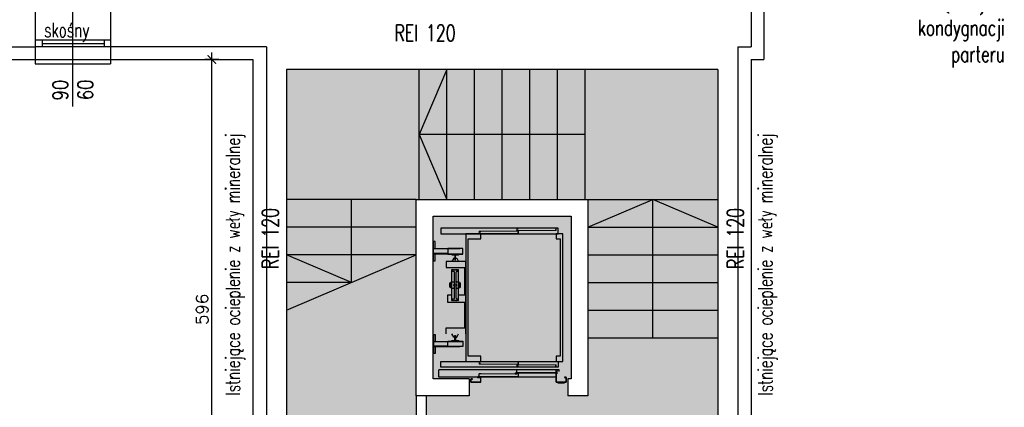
# Model space of a CAD drawing. Header units: millimetres. Extents: x 31969 to 285678, y -69766 to -1123.
# Tile 90 of 161: x 142723 to 143898, y -11090 to -10628. Entities that reach past the tile are written whole.
import ezdxf
from ezdxf.enums import TextEntityAlignment as Align
from ezdxf.lldxf.tags import DXFTag

# ---------------------------------------------------------------- set-up
doc = ezdxf.new("R2010")
doc.units = ezdxf.units.MM
for name, color, linetype in [('a-biblioteka', 251, 'Continuous'), ('a-izolacja 1', 3, 'Continuous'), ('a-opis 1', 3, 'Continuous'), ('a-opis 3', 15, 'Continuous'), ('a-opis stolarki 1', 3, 'Continuous'), ('a-schody', 3, 'Continuous'), ('a-stolarka okienna', 3, 'Continuous'), ('a-szkło', 4, 'Continuous'), ('a-szraf', 252, 'Continuous'), ('a-wymiary', 11, 'Continuous'), ('a-ściany istniejące murowane', 6, 'Continuous')]:
    doc.layers.add(name, color=color, linetype=linetype)
doc.styles.add('MAREK', font='simplex.shx')
doc.styles.add('RS01507', font='romans.shx', dxfattribs={"width": 0.7, "height": 0.15})
doc.styles.add('WYMIAR', font='romans.shx', dxfattribs={"width": 0.8})
tags = doc.linetypes.add('DASHED', pattern=[0.75, 0.5, -0.25]).pattern_tags.tags
tags[6:7] = [DXFTag(74, 4), DXFTag(75, 0), DXFTag(340, '0'), DXFTag(46, 1.0), DXFTag(50, 0.0), DXFTag(44, 0.0), DXFTag(45, 0.0)]
tags[4:5] = [DXFTag(74, 4), DXFTag(75, 0), DXFTag(340, '0'), DXFTag(46, 1.0), DXFTag(50, 0.0), DXFTag(44, 0.0), DXFTag(45, 0.0)]
doc.dimstyles.new('MAREK', dxfattribs={"dimscale": 0.85, "dimtxt": 17, "dimasz": 12, "dimexe": 10, "dimexo": 0.625, "dimgap": 5, "dimtad": 1, "dimdec": 1, "dimdsep": 46, "dimtxsty": 'MAREK', "dimblk1": 'ARCHTICK', "dimblk2": 'ARCHTICK', "dimsah": 1, "dimcen": 2.5, "dimdle": 10, "dimadec": 0, "dimazin": 0, "dimtfac": 1, "dimtdec": 1, "dimtmove": 1, "dimatfit": 3, "dimldrblk": 'ARCHTICK', "dimfxl": 0, "dimtolj": 1, "dimtzin": 0, "dimarcsym": 0})

# ---------------------------------------------------------------- blocks, each defined once
blk = doc.blocks.new('_ARCHTICK')
at = {"color": 0, "linetype": 'ByBlock', "const_width": 0.15}
blk.add_lwpolyline([(-0.5, -0.5), (0.5, 0.5)], dxfattribs=at)
blk = doc.blocks.new('*D46')
at = {"layer": 'a-wymiary', "color": 0, "lineweight": -2, "ltscale": 100}
for p, q in [((142960.4, -10675.1), (142943.4, -10675.1)), ((142951.9, -11279.6), (142951.9, -10666.6)), ((142960.4, -11271.1), (142943.4, -11271.1))]:
    blk.add_line(p, q, dxfattribs=at)
at = {"layer": 'DEFPOINTS', "color": 0, "ltscale": 100}
for p in [(142951.9, -10675.1), (143001.1, -10675.1), (143001.1, -11271.1)]:
    blk.add_point(p, dxfattribs=at)
at = {"layer": 'a-wymiary', "color": 0, "lineweight": -2, "ltscale": 100, "xscale": 10.2, "yscale": 10.2, "zscale": 10.2}
for p, rotation in [((142951.9, -10675.1), 90), ((142951.9, -11271.1), 270)]:
    blk.add_blockref('_ARCHTICK', p, dxfattribs=dict(at, rotation=rotation))
at = {"layer": 'a-wymiary', "color": 0, "ltscale": 100, "insert": (142940.4, -10973.1), "char_height": 14.45, "attachment_point": 5, "rotation": 90, "style": 'MAREK'}
blk.add_mtext('\\A1;596', dxfattribs=at)

msp = doc.modelspace()

# ---------------------------------------------------------------- hatches: boundary and pattern name
at = {"layer": 'a-szraf', "ltscale": 30}
h = msp.add_hatch(dxfattribs=at)
h.set_pattern_fill('DOTS', color=256, scale=3)
h.set_pattern_definition([(0, (0, -3342.232), (2.38125, 4.7625), [0, -4.7625])])
h.paths.add_polyline_path([(143588.07, -11271.1), (143334.07, -11271.1), (143334.07, -11433.1), (143588.07, -11433.1)])
h.paths.add_polyline_path([(143536.07, -11231.1), (143386.07, -11231.1), (143386.07, -11271.1), (143536.07, -11271.1)])
h.paths.add_polyline_path([(143556.07, -10842.1), (143401.07, -10842.1), (143401.07, -11231.1), (143536.07, -11231.1), (143556.07, -11231.1)])
h.paths.add_polyline_path([(143377.07, -11056.1), (143259.07, -11056.1), (143259.07, -11076.1), (143377.07, -11076.1)])
h.paths.add_polyline_path([(143381.07, -10862.1), (143216.07, -10862.1), (143216.07, -11056.1), (143381.07, -11056.1)])
h.paths.add_polyline_path([(143196.07, -10842.1), (143041.07, -10842.1), (143041.07, -11076.1), (143196.07, -11076.1)])
h.paths.add_polyline_path([(143556.07, -10687.1), (143041.07, -10687.1), (143041.07, -10842.1), (143196.07, -10842.1), (143556.07, -10842.1)])
h.paths.add_polyline_path([(143208.07, -11076.1), (143208.07, -11111.1), (143196.07, -11111.1), (143196.07, -11076.1), (143041.07, -11076.1), (143041.07, -11231.1), (143401.07, -11231.1), (143401.07, -11076.1)])

# ---------------------------------------------------------------- linework, layer by layer
at = {"layer": 'a-biblioteka'}
for p, q in [((143365.57, -10876.1), (143225.57, -10876.1)), ((143225.57, -10876.1), (143225.57, -10883.1)), ((143225.57, -10883.1), (143365.57, -10883.1)), ((143365.57, -10883.1), (143365.57, -10876.1)), ((143216.07, -10892.27), (143216.57, -10892.27)), ((143216.57, -10915.27), (143216.57, -10892.27)), ((143218.67, -10892.27), (143216.57, -10892.27)), ((143218.67, -10900.67), (143218.67, -10892.27)), ((143218.67, -10915.27), (143218.67, -10906.87)), ((143251.57, -10900.67), (143233.57, -10900.67)), ((143233.57, -10900.67), (143233.57, -10907.27)), ((143233.57, -10906.87), (143251.57, -10906.87)), ((143233.57, -10907.27), (143242.57, -10907.27)), ((143242.57, -10907.27), (143251.57, -10907.27)), ((143251.57, -10907.27), (143251.57, -10900.67)), ((143216.07, -10915.27), (143216.57, -10915.27)), ((143216.57, -10915.27), (143218.67, -10915.27)), ((143240.77, -10912.05), (143238.57, -10916.05)), ((143242.12, -10912.05), (143240.77, -10912.05)), ((143243.02, -10912.05), (143244.37, -10912.05)), ((143244.37, -10912.05), (143246.57, -10916.05)), ((143216.07, -11002.92), (143216.57, -11002.92)), ((143216.57, -11002.92), (143216.57, -11025.92)), ((143216.57, -11002.92), (143218.67, -11002.92)), ((143218.67, -11002.92), (143218.67, -11011.32)), ((143240.77, -11006.15), (143238.57, -11002.15)), ((143244.37, -11006.15), (143246.57, -11002.15)), ((143233.57, -11017.52), (143233.57, -11010.92)), ((143233.57, -11010.92), (143242.57, -11010.92)), ((143233.57, -11011.32), (143251.57, -11011.32)), ((143242.12, -11006.15), (143240.77, -11006.15)), ((143242.57, -11010.92), (143251.57, -11010.92)), ((143243.02, -11006.15), (143244.37, -11006.15)), ((143251.57, -11010.92), (143251.57, -11017.52)), ((143216.07, -11025.92), (143216.57, -11025.92)), ((143218.67, -11025.92), (143216.57, -11025.92)), ((143218.67, -11017.52), (143218.67, -11025.92)), ((143251.57, -11017.52), (143233.57, -11017.52)), ((143225.57, -11042.1), (143225.57, -11035.1)), ((143225.57, -11035.1), (143365.57, -11035.1)), ((143365.57, -11035.1), (143365.57, -11042.1)), ((143366.5, -11045.1), (143223.07, -11045.1)), ((143223.07, -11054.1), (143223.07, -11045.1)), ((143365.57, -11042.1), (143225.57, -11042.1)), ((143271.24, -11053.46), (143271.24, -11049.89)), ((143316.24, -11048.96), (143316.24, -11045.39)), ((143362.85, -11048.96), (143316.24, -11048.96)), ((143317.85, -11049.89), (143317.85, -11053.46)), ((143362.85, -11045.39), (143362.85, -11048.96)), ((143363.07, -11054.1), (143223.07, -11054.1)), ((143317.85, -11053.46), (143271.24, -11053.46))]:
    msp.add_line(p, q, dxfattribs=at)
at = {"layer": 'a-biblioteka', "linetype": 'Continuous', "lineweight": 15}
for p, q in [((143271.07, -10882.6), (143271.07, -10880.9)), ((143271.07, -10880.9), (143272.27, -10880.9)), ((143318.07, -10882.6), (143271.07, -10882.6)), ((143272.27, -10881.02), (143271.19, -10881.02)), ((143271.19, -10881.02), (143271.19, -10882.48)), ((143271.19, -10882.48), (143317.95, -10882.48)), ((143317.87, -10879.82), (143271.31, -10879.82)), ((143271.31, -10879.82), (143271.31, -10880.8)), ((143271.31, -10880.8), (143272.7, -10880.8)), ((143271.31, -10881.12), (143271.31, -10882.42)), ((143272.7, -10881.12), (143271.31, -10881.12)), ((143271.31, -10882.42), (143317.87, -10882.42)), ((143272.27, -10880.9), (143272.27, -10881.02)), ((143272.7, -10880.8), (143272.7, -10881.12)), ((143315.17, -10879.72), (143315.17, -10879.6)), ((143315.17, -10879.6), (143318.07, -10879.6)), ((143317.95, -10879.72), (143315.17, -10879.72)), ((143317.27, -10877.4), (143316.07, -10877.4)), ((143316.07, -10877.4), (143316.07, -10879.1)), ((143316.07, -10879.1), (143363.07, -10879.1)), ((143316.19, -10878.98), (143316.19, -10877.52)), ((143316.19, -10877.52), (143317.27, -10877.52)), ((143362.95, -10878.98), (143316.19, -10878.98)), ((143316.31, -10877.3), (143316.31, -10876.32)), ((143316.31, -10876.32), (143362.87, -10876.32)), ((143317.7, -10877.3), (143316.31, -10877.3)), ((143316.31, -10877.62), (143317.7, -10877.62)), ((143316.31, -10878.92), (143316.31, -10877.62)), ((143362.87, -10878.92), (143316.31, -10878.92)), ((143317.18, -10880.98), (143317.87, -10880.98)), ((143317.18, -10881.46), (143317.18, -10880.98)), ((143317.87, -10881.46), (143317.18, -10881.46)), ((143317.27, -10877.52), (143317.27, -10877.4)), ((143317.7, -10877.62), (143317.7, -10877.3)), ((143317.87, -10880.98), (143317.87, -10879.82)), ((143317.87, -10882.42), (143317.87, -10881.46)), ((143317.95, -10882.48), (143317.95, -10879.72)), ((143318.04, -10879.6), (143318.07, -10879.6)), ((143318.07, -10882.6), (143318.07, -10879.6)), ((143318.07, -10879.6), (143318.07, -10882.6)), ((143363.07, -10876.1), (143360.17, -10876.1)), ((143360.17, -10876.1), (143360.17, -10876.22)), ((143360.17, -10876.22), (143362.95, -10876.22)), ((143362.18, -10877.48), (143362.18, -10877.96)), ((143362.87, -10877.48), (143362.18, -10877.48)), ((143362.18, -10877.96), (143362.87, -10877.96)), ((143362.87, -10876.32), (143362.87, -10877.48)), ((143362.87, -10877.96), (143362.87, -10878.92)), ((143362.95, -10876.22), (143362.95, -10878.98)), ((143363.07, -10876.1), (143363.04, -10876.1)), ((143363.07, -10879.1), (143363.07, -10876.1)), ((143363.07, -10876.1), (143363.07, -10879.1)), ((143318.07, -11035.6), (143271.07, -11035.6)), ((143271.07, -11035.6), (143271.07, -11037.3)), ((143271.07, -11037.3), (143272.27, -11037.3)), ((143271.19, -11037.18), (143271.19, -11035.72)), ((143271.19, -11035.72), (143317.95, -11035.72)), ((143272.27, -11037.18), (143271.19, -11037.18)), ((143271.31, -11035.77), (143317.87, -11035.77)), ((143271.31, -11037.08), (143271.31, -11035.77)), ((143272.7, -11037.08), (143271.31, -11037.08)), ((143271.31, -11037.4), (143272.7, -11037.4)), ((143271.31, -11038.38), (143271.31, -11037.4)), ((143317.87, -11038.38), (143271.31, -11038.38)), ((143272.27, -11037.3), (143272.27, -11037.18)), ((143272.7, -11037.4), (143272.7, -11037.08)), ((143317.95, -11038.48), (143315.17, -11038.48)), ((143315.17, -11038.48), (143315.17, -11038.6)), ((143315.17, -11038.6), (143318.07, -11038.6)), ((143316.07, -11040.8), (143316.07, -11039.1)), ((143316.07, -11039.1), (143363.07, -11039.1)), ((143362.95, -11039.22), (143316.19, -11039.22)), ((143316.19, -11039.22), (143316.19, -11040.68)), ((143316.31, -11039.27), (143316.31, -11040.58)), ((143362.87, -11039.27), (143316.31, -11039.27)), ((143317.18, -11036.73), (143317.18, -11037.22)), ((143317.87, -11036.73), (143317.18, -11036.73)), ((143317.18, -11037.22), (143317.87, -11037.22)), ((143317.87, -11035.77), (143317.87, -11036.73)), ((143317.87, -11037.22), (143317.87, -11038.38)), ((143317.95, -11035.72), (143317.95, -11038.48)), ((143318.04, -11038.6), (143318.07, -11038.6)), ((143318.07, -11035.6), (143318.07, -11038.6)), ((143318.07, -11038.6), (143318.07, -11035.6)), ((143362.87, -11040.23), (143362.87, -11039.27)), ((143362.95, -11041.98), (143362.95, -11039.22)), ((143363.07, -11039.1), (143363.07, -11042.1)), ((143363.07, -11042.1), (143363.07, -11039.1)), ((143270.97, -11051.45), (143271.07, -11051.45)), ((143270.97, -11052.54), (143270.97, -11051.45)), ((143271.07, -11053.48), (143271.07, -11049.72)), ((143271.19, -11049.6), (143273.57, -11049.6)), ((143271.19, -11049.72), (143273.57, -11049.72)), ((143271.19, -11053.48), (143271.19, -11049.72)), ((143317.85, -11049.89), (143271.24, -11049.89)), ((143273.57, -11049.6), (143273.57, -11049.72)), ((143314.17, -11050.24), (143314.17, -11049.15)), ((143314.23, -11049.06), (143315.97, -11048.05)), ((143314.27, -11050.24), (143314.27, -11049.15)), ((143314.28, -11049.14), (143316.02, -11048.14)), ((143316.07, -11050.25), (143314.28, -11050.25)), ((143316.07, -11050.35), (143314.28, -11050.35)), ((143315.57, -11049.6), (143317.95, -11049.6)), ((143315.57, -11049.72), (143315.57, -11049.6)), ((143315.57, -11049.72), (143317.95, -11049.72)), ((143315.97, -11046.95), (143316.07, -11046.95)), ((143315.97, -11048.04), (143315.97, -11046.95)), ((143317.27, -11040.8), (143316.07, -11040.8)), ((143316.07, -11048.98), (143316.07, -11045.22)), ((143316.07, -11050.25), (143316.07, -11050.35)), ((143316.19, -11040.68), (143317.27, -11040.68)), ((143316.19, -11045.1), (143318.57, -11045.1)), ((143316.19, -11045.22), (143318.57, -11045.22)), ((143316.19, -11048.98), (143316.19, -11045.22)), ((143362.95, -11048.98), (143316.19, -11048.98)), ((143362.95, -11049.1), (143316.19, -11049.1)), ((143362.85, -11045.39), (143316.24, -11045.39)), ((143316.31, -11040.58), (143317.7, -11040.58)), ((143316.31, -11040.9), (143316.31, -11041.88)), ((143317.7, -11040.9), (143316.31, -11040.9)), ((143316.31, -11041.88), (143362.87, -11041.88)), ((143317.27, -11040.68), (143317.27, -11040.8)), ((143317.7, -11040.58), (143317.7, -11040.9)), ((143317.95, -11049.72), (143317.95, -11053.48)), ((143318.07, -11051.68), (143318.07, -11049.72)), ((143318.07, -11049.72), (143318.07, -11053.48)), ((143318.57, -11045.1), (143318.57, -11045.22)), ((143360.17, -11041.98), (143362.95, -11041.98)), ((143360.17, -11042.1), (143360.17, -11041.98)), ((143363.07, -11042.1), (143360.17, -11042.1)), ((143360.57, -11045.1), (143362.95, -11045.1)), ((143360.57, -11045.22), (143360.57, -11045.1)), ((143360.57, -11045.22), (143362.95, -11045.22)), ((143362.18, -11040.23), (143362.87, -11040.23)), ((143362.18, -11040.72), (143362.18, -11040.23)), ((143362.87, -11040.72), (143362.18, -11040.72)), ((143362.87, -11041.88), (143362.87, -11040.72)), ((143362.95, -11045.22), (143362.95, -11048.98)), ((143363.07, -11042.1), (143363.04, -11042.1)), ((143363.07, -11047.18), (143363.07, -11045.22)), ((143363.07, -11045.22), (143363.07, -11048.98)), ((143273.07, -11054.1), (143261.07, -11054.1)), ((143269.17, -11054.74), (143269.17, -11053.65)), ((143269.23, -11053.56), (143270.97, -11052.55)), ((143269.27, -11054.74), (143269.27, -11053.65)), ((143269.28, -11053.64), (143271.02, -11052.64)), ((143271.07, -11054.75), (143269.28, -11054.75)), ((143271.07, -11054.85), (143269.28, -11054.85)), ((143271.07, -11054.75), (143271.07, -11054.85)), ((143317.95, -11053.48), (143271.19, -11053.48)), ((143317.95, -11053.6), (143271.19, -11053.6))]:
    msp.add_line(p, q, dxfattribs=at)
at = {"layer": 'a-biblioteka', "ltscale": 100}
for p, q in [((143216.57, -10900.67), (143248.05, -10900.67)), ((143233.57, -10901.07), (143216.57, -10901.07)), ((143233.57, -10906.47), (143216.57, -10906.47)), ((143216.57, -10906.87), (143248.05, -10906.87)), ((143231.57, -10916.05), (143231.57, -10922.95)), ((143255.07, -10916.05), (143231.57, -10916.05)), ((143255.07, -11002.15), (143255.07, -10916.05)), ((143231.57, -10922.95), (143255.07, -10922.95)), ((143238.72, -10962.6), (143238.72, -10925.6)), ((143238.72, -10925.6), (143239.42, -10925.6)), ((143238.72, -10927.6), (143240.57, -10927.6)), ((143239.61, -10925.87), (143239.42, -10925.6)), ((143240.44, -10925.87), (143240.62, -10925.6)), ((143240.62, -10925.6), (143241.12, -10925.6)), ((143241.31, -10925.87), (143241.12, -10925.6)), ((143241.57, -10959.6), (143241.57, -10928.6)), ((143242.14, -10925.87), (143242.32, -10925.6)), ((143242.32, -10925.6), (143242.82, -10925.6)), ((143243.01, -10925.87), (143242.82, -10925.6)), ((143243.57, -10959.6), (143243.57, -10928.6)), ((143243.84, -10925.87), (143244.02, -10925.6)), ((143244.02, -10925.6), (143244.52, -10925.6)), ((143244.71, -10925.87), (143244.52, -10925.6)), ((143244.57, -10927.6), (143246.42, -10927.6)), ((143245.54, -10925.87), (143245.72, -10925.6)), ((143245.72, -10925.6), (143246.42, -10925.6)), ((143246.42, -10962.6), (143246.42, -10925.6)), ((143253.57, -10922.95), (143253.57, -10955.65)), ((143236.27, -10942.26), (143236.27, -10941.6)), ((143236.27, -10941.6), (143236.77, -10941.6)), ((143236.27, -10945.93), (143236.27, -10942.26)), ((143236.77, -10941.6), (143237.17, -10941.6)), ((143236.77, -10941.6), (143237.72, -10941.6)), ((143237.72, -10947.9), (143237.72, -10940.3)), ((143237.72, -10940.3), (143240.57, -10940.3)), ((143244.57, -10940.3), (143247.42, -10940.3)), ((143247.42, -10947.9), (143247.42, -10940.3)), ((143247.42, -10941.6), (143248.37, -10941.6)), ((143247.97, -10941.6), (143248.37, -10941.6)), ((143248.37, -10941.6), (143248.87, -10941.6)), ((143248.87, -10942.26), (143248.87, -10941.6)), ((143248.87, -10946.6), (143248.87, -10942.26)), ((143233.92, -10955.65), (143235.03, -10955.65)), ((143233.92, -10956.15), (143233.92, -10955.65)), ((143233.92, -10956.76), (143233.92, -10956.16)), ((143233.92, -10963.83), (143233.92, -10956.76)), ((143235.03, -10955.65), (143238.72, -10955.65)), ((143236.27, -10946.6), (143236.27, -10945.93)), ((143236.27, -10946.6), (143236.77, -10946.6)), ((143236.77, -10946.6), (143237.17, -10946.6)), ((143236.77, -10946.6), (143237.72, -10946.6)), ((143237.72, -10947.9), (143240.57, -10947.9)), ((143244.57, -10947.9), (143246.42, -10947.9)), ((143246.42, -10947.9), (143246.67, -10947.9)), ((143246.42, -10955.65), (143255.07, -10955.65)), ((143246.67, -10947.9), (143247.42, -10947.9)), ((143247.42, -10946.6), (143248.37, -10946.6)), ((143247.97, -10946.6), (143248.37, -10946.6)), ((143248.37, -10946.6), (143248.87, -10946.6)), ((143233.92, -10964.44), (143233.92, -10963.83)), ((143233.92, -10964.95), (143233.92, -10964.45)), ((143235.03, -10964.95), (143233.92, -10964.95)), ((143255.07, -10964.95), (143235.03, -10964.95)), ((143238.72, -10960.6), (143240.57, -10960.6)), ((143238.72, -10962.6), (143239.42, -10962.6)), ((143239.61, -10962.32), (143239.42, -10962.6)), ((143240.44, -10962.32), (143240.62, -10962.6)), ((143240.62, -10962.6), (143241.12, -10962.6)), ((143241.31, -10962.32), (143241.12, -10962.6)), ((143242.14, -10962.32), (143242.32, -10962.6)), ((143242.32, -10962.6), (143242.82, -10962.6)), ((143243.01, -10962.32), (143242.82, -10962.6)), ((143243.84, -10962.32), (143244.02, -10962.6)), ((143244.02, -10962.6), (143244.52, -10962.6)), ((143244.71, -10962.32), (143244.52, -10962.6)), ((143244.57, -10960.6), (143246.42, -10960.6)), ((143245.54, -10962.32), (143245.72, -10962.6)), ((143245.72, -10962.6), (143246.42, -10962.6)), ((143253.57, -10964.95), (143253.57, -10995.25)), ((143231.57, -11002.15), (143231.57, -10995.25)), ((143231.57, -10995.25), (143255.07, -10995.25)), ((143216.57, -11011.32), (143248.05, -11011.32)), ((143233.57, -11011.72), (143216.57, -11011.72)), ((143233.57, -11017.12), (143216.57, -11017.12)), ((143216.57, -11017.52), (143248.05, -11017.52))]:
    msp.add_line(p, q, dxfattribs=at)
at = {"layer": 'a-biblioteka', "linetype": 'Continuous', "lineweight": 30, "flags": 128}
for points in [[(143273.07, -10883.1), (143255.07, -10883.1), (143255.07, -11035.1), (143273.07, -11035.1), (143273.07, -11029.1), (143258.07, -11029.1), (143258.07, -10889.1), (143273.07, -10889.1)], [(143371.07, -10883.1), (143363.07, -10883.1), (143363.07, -10889.1), (143368.07, -10889.1), (143368.07, -11029.1), (143363.07, -11029.1), (143363.07, -11035.1), (143371.07, -11035.1)]]:
    msp.add_lwpolyline(points, close=True, dxfattribs=at)
at = {"layer": 'a-biblioteka', "ltscale": 100}
for points in [[(143238.72, -10907.89), (143241.91, -10908.08, -0.396768), (143242.19, -10908.38), (143242.19, -10911.48), (143242.12, -10911.56), (143242.12, -10914.1), (143242.57, -10914.1), (143243.02, -10914.1), (143243.02, -10911.56), (143242.94, -10911.48), (143242.94, -10908.38, -0.396768), (143243.22, -10908.08), (143246.41, -10907.89, 0.396768), (143246.69, -10907.59), (143246.69, -10907.27), (143238.44, -10907.27), (143238.44, -10907.59, 0.396768)], [(143238.72, -11010.3), (143241.91, -11010.11, 0.396768), (143242.19, -11009.81), (143242.19, -11006.71), (143242.12, -11006.64), (143242.12, -11004.1), (143242.57, -11004.1), (143243.02, -11004.1), (143243.02, -11006.64), (143242.94, -11006.71), (143242.94, -11009.81, 0.396768), (143243.22, -11010.11), (143246.41, -11010.3, -0.396768), (143246.69, -11010.6), (143246.69, -11010.92), (143238.44, -11010.92), (143238.44, -11010.6, -0.396768)]]:
    msp.add_lwpolyline(points, format="xyb", close=True, dxfattribs=at)
at = {"layer": 'a-biblioteka', "flags": 128}
for points in [[(143366.5, -11045.1), (143363.84, -11045.1), (143363.84, -11049.8), (143363.07, -11049.8), (143363.07, -11060.1), (143375.07, -11060.1), (143375.07, -11054.1), (143373.07, -11054.1), (143373.07, -11054.3), (143374.87, -11054.3), (143374.87, -11059.9), (143363.27, -11059.9), (143363.27, -11050), (143364.04, -11050), (143364.04, -11045.3), (143366.3, -11045.3), (143366.3, -11046.64), (143366.5, -11046.64)], [(143263.07, -11056.1), (143261.07, -11056.1), (143261.07, -11060.1), (143273.07, -11060.1), (143273.07, -11054.1), (143270.07, -11054.1), (143270.07, -11054.3), (143272.87, -11054.3), (143272.87, -11059.9), (143261.27, -11059.9), (143261.27, -11056.3), (143263.07, -11056.3)], [(143365.07, -11060.6), (143373.07, -11060.6), (143373.07, -11060.1), (143365.07, -11060.1)], [(143367.32, -11060.9), (143370.82, -11060.9), (143370.82, -11060.6), (143367.32, -11060.6)]]:
    msp.add_lwpolyline(points, close=True, dxfattribs=at)
at = {"layer": 'a-biblioteka', "ltscale": 100}
msp.add_circle((143242.57, -10944.1), 1.6, dxfattribs=at)
for centre, radius, start, end in [((143240.02, -10925.6), 0.5, 213.55731, 326.44269), ((143240.57, -10928.6), 1, 0, 90), ((143241.72, -10925.6), 0.5, 213.55731, 326.44269), ((143243.42, -10925.6), 0.5, 213.55731, 326.44269), ((143244.57, -10928.6), 1, 90, 180), ((143245.12, -10925.6), 0.5, 213.55731, 326.44269), ((143240.57, -10939.3), 1, 270, 0), ((143244.57, -10939.3), 1, 180, 270), ((143240.57, -10948.9), 1, 0, 90), ((143244.57, -10948.9), 1, 90, 180), ((143240.02, -10962.6), 0.5, 33.55731, 146.44269), ((143240.57, -10959.6), 1, 270, 0), ((143241.72, -10962.6), 0.5, 33.55731, 146.44269), ((143243.42, -10962.6), 0.5, 33.55731, 146.44269), ((143244.57, -10959.6), 1, 180, 270), ((143245.12, -10962.6), 0.5, 33.55731, 146.44269)]:
    msp.add_arc(centre, radius, start, end, dxfattribs=at)
at = {"layer": 'a-biblioteka', "linetype": 'Continuous', "lineweight": 15}
for centre, radius, start, end in [((143271.19, -11049.72), 0.121, 90, 180), ((143271.19, -11049.72), 0.001, 90, 180), ((143314.28, -11049.15), 0.11, 120.0351, 180), ((143314.28, -11050.24), 0.11, 180, 270), ((143314.28, -11049.15), 0.01, 120.0351, 180), ((143314.28, -11050.24), 0.01, 180, 270), ((143315.96, -11048.04), 0.01, 300.0351, 0), ((143315.96, -11048.04), 0.11, 300.0351, 0), ((143316.19, -11045.22), 0.121, 90, 180), ((143316.19, -11048.98), 0.121, 180, 270), ((143316.19, -11045.22), 0.001, 90, 180), ((143316.19, -11048.98), 0.001, 180, 270), ((143317.95, -11049.72), 0.121, 0, 90), ((143317.95, -11049.72), 0.001, 0, 90), ((143362.95, -11045.22), 0.121, 0, 90), ((143362.95, -11045.22), 0.001, 0, 90), ((143362.95, -11048.98), 0.121, 270, 0), ((143269.28, -11053.65), 0.11, 120.0351, 180), ((143269.28, -11054.74), 0.11, 180, 270), ((143269.28, -11053.65), 0.01, 120.0351, 180), ((143269.28, -11054.74), 0.01, 180, 270), ((143270.96, -11052.54), 0.01, 300.0351, 0), ((143270.96, -11052.54), 0.11, 300.0351, 0), ((143271.19, -11053.48), 0.121, 180, 270), ((143271.19, -11053.48), 0.001, 180, 270), ((143317.95, -11053.48), 0.121, 270, 0)]:
    msp.add_arc(centre, radius, start, end, dxfattribs=at)
at = {"layer": 'a-izolacja 1'}
for p, q in [((143596.07, -10385.1), (143596.07, -10660.1)), ((142613.07, -10660.1), (142741.07, -10660.1)), ((143017.07, -10660.1), (142831.07, -10660.1)), ((143017.07, -10660.1), (143017.07, -11255.1)), ((143580.07, -10660.1), (143596.07, -10660.1)), ((143580.07, -10660.1), (143580.07, -11255.1))]:
    msp.add_line(p, q, dxfattribs=at)
at = {"layer": 'a-opis stolarki 1'}
msp.add_line((142786.07, -10731.31), (142786.07, -10594.19), dxfattribs=at)
at = {"layer": 'a-schody', "ltscale": 300}
for p, q in [((143232.57, -10687.1), (143199.57, -10764.6)), ((143199.57, -10842.1), (143199.57, -10687.1)), ((143232.57, -10842.1), (143232.57, -10687.1)), ((143265.57, -10842.1), (143265.57, -10687.1)), ((143298.57, -10842.1), (143298.57, -10687.1)), ((143331.57, -10842.1), (143331.57, -10687.1)), ((143364.57, -10842.1), (143364.57, -10687.1)), ((143397.57, -10842.1), (143397.57, -10687.1)), ((143397.57, -10764.6), (143199.57, -10764.6)), ((143199.57, -10764.6), (143232.57, -10842.1)), ((143196.07, -10842.1), (143041.07, -10842.1)), ((143118.57, -10941.1), (143118.57, -10842.1)), ((143401.07, -10875.1), (143478.57, -10842.1)), ((143401.07, -10842.1), (143556.07, -10842.1)), ((143478.57, -11007.1), (143478.57, -10842.1)), ((143556.07, -10875.1), (143478.57, -10842.1)), ((143196.07, -10875.1), (143041.07, -10875.1)), ((143401.07, -10875.1), (143556.07, -10875.1)), ((143196.07, -10908.1), (143041.07, -10908.1)), ((143041.07, -10974.1), (143196.07, -10908.1)), ((143118.57, -10941.1), (143041.07, -10908.1)), ((143401.07, -10908.1), (143556.07, -10908.1)), ((143118.57, -10941.1), (143041.07, -10941.1)), ((143401.07, -10941.1), (143556.07, -10941.1)), ((143401.07, -10974.1), (143556.07, -10974.1)), ((143401.07, -11007.1), (143556.07, -11007.1))]:
    msp.add_line(p, q, dxfattribs=at)
at = {"layer": 'a-stolarka okienna'}
for p, q in [((142831.07, -10660.1), (142741.07, -10660.1)), ((142831.07, -10652.1), (142741.3, -10652.1)), ((142749.3, -10652.1), (142749.3, -10660.1)), ((142823.3, -10652.1), (142823.3, -10660.1))]:
    msp.add_line(p, q, dxfattribs=at)
at = {"layer": 'a-stolarka okienna', "ltscale": 40}
for p, q in [((142741.07, -10675.1), (142741.07, -10680.1)), ((142831.07, -10675.1), (142831.07, -10680.1)), ((142741.07, -10680.1), (142831.07, -10680.1))]:
    msp.add_line(p, q, dxfattribs=at)
at = {"layer": 'a-stolarka okienna', "linetype": 'DASHED', "lineweight": 25, "ltscale": 20}
msp.add_line((142741.07, -10675.1), (142831.07, -10675.1), dxfattribs=at)
at = {"layer": 'a-szkło', "ltscale": 2}
msp.add_line((142749.3, -10656.1), (142823.3, -10656.1), dxfattribs=at)
at = {"layer": 'a-ściany istniejące murowane'}
for p, q in [((143611.07, -10385.1), (143611.07, -10675.1)), ((142741.07, -10605.1), (142741.07, -10675.1)), ((142831.07, -10605.1), (142831.07, -10675.1)), ((142613.07, -10675.1), (142741.07, -10675.1)), ((142831.07, -10675.1), (143001.07, -10675.1)), ((143001.07, -10675.1), (143001.07, -11271.1)), ((143001.07, -10675.1), (143001.07, -11271.1)), ((143596.07, -10675.1), (143611.07, -10675.1)), ((143596.07, -10675.1), (143596.07, -11271.1)), ((143596.07, -10675.1), (143596.07, -11271.1)), ((143556.07, -10687.1), (143041.07, -10687.1)), ((143041.07, -10687.1), (143041.07, -11231.1)), ((143556.07, -10687.1), (143556.07, -11231.1)), ((143259.07, -11056.1), (143259.07, -11076.1)), ((143377.07, -11056.1), (143377.07, -11076.1)), ((143196.07, -11076.1), (143196.07, -11111.1)), ((143208.07, -11076.1), (143208.07, -11111.1))]:
    msp.add_line(p, q, dxfattribs=at)
for points in [[(143196.07, -10842.1), (143401.07, -10842.1), (143401.07, -11076.1), (143377.07, -11076.1)], [(143259.07, -11076.1), (143196.07, -11076.1), (143196.07, -10842.1), (143216.07, -10842.1)], [(143216.07, -10862.1), (143381.07, -10862.1), (143381.07, -11056.1), (143377.07, -11056.1)], [(143259.07, -11056.1), (143216.07, -11056.1), (143216.07, -10862.1), (143216.07, -10862.1)]]:
    msp.add_lwpolyline(points, dxfattribs=at)

# ---------------------------------------------------------------- texts
at = {"layer": 'a-opis 1', "ltscale": 40, "style": 'RS01507', "width": 0.7}
msp.add_text('skośny', height=17.103, dxfattribs=at).set_placement((142751.71, -10639.75), align=Align.MIDDLE_LEFT)
for p in [(142977.03, -11076), (143612.76, -11076)]:
    msp.add_text('Istniejące ocieplenie z weły mineralnej', height=17.1027, rotation=90, dxfattribs=at).set_placement(p, align=Align.MIDDLE_LEFT)
at = {"layer": 'a-opis 1', "ltscale": 40, "insert": (143898.89, -10684.41), "char_height": 18.9125, "attachment_point": 9, "style": 'RS01507'}
msp.add_mtext_dynamic_manual_height_columns('Przebudowa schodów zewnętrznych kondygnacji parteru ', width=191.6548, gutter_width=12.5, heights=[0], dxfattribs=at)
at = {"layer": 'a-opis 3', "ltscale": 40, "insert": (142974.66, -10653.25), "char_height": 19.613, "width": 649.6209, "attachment_point": 7, "style": 'RS01507'}
msp.add_mtext('{\\W7.2638;  }REI 120', dxfattribs=at)
at = {"layer": 'a-opis 3', "ltscale": 40, "char_height": 19.613, "width": 649.6209, "attachment_point": 7, "rotation": 90, "style": 'RS01507'}
for insert in [(143031.56, -11120.48), (143586.95, -11120.48)]:
    msp.add_mtext('{\\W7.2638;  }REI 120', dxfattribs=dict(at, insert=insert))
at = {"layer": 'a-opis stolarki 1', "insert": (142810.05, -10728.19), "char_height": 18, "width": 35.8438, "attachment_point": 7, "rotation": 90, "style": 'WYMIAR'}
msp.add_mtext('{\\W0.995659; }\\P{\\W0.34804; }90\\P{\\W0.367088; }60', dxfattribs=at)

# ---------------------------------------------------------------- dimensions: what is measured, and where the dimension line sits
at = {"layer": 'a-wymiary', "ltscale": 100}
dim = msp.add_linear_dim(base=(142951.86, -10675.1), p1=(143001.07, -11271.1), p2=(143001.07, -10675.1), angle=90, dimstyle='MAREK', dxfattribs=at)
dim.commit()
dim.dimension.update_dxf_attribs({"geometry": '*D46', "text_midpoint": (142940.38, -10973.1)})

doc.saveas('drawing.dxf')
